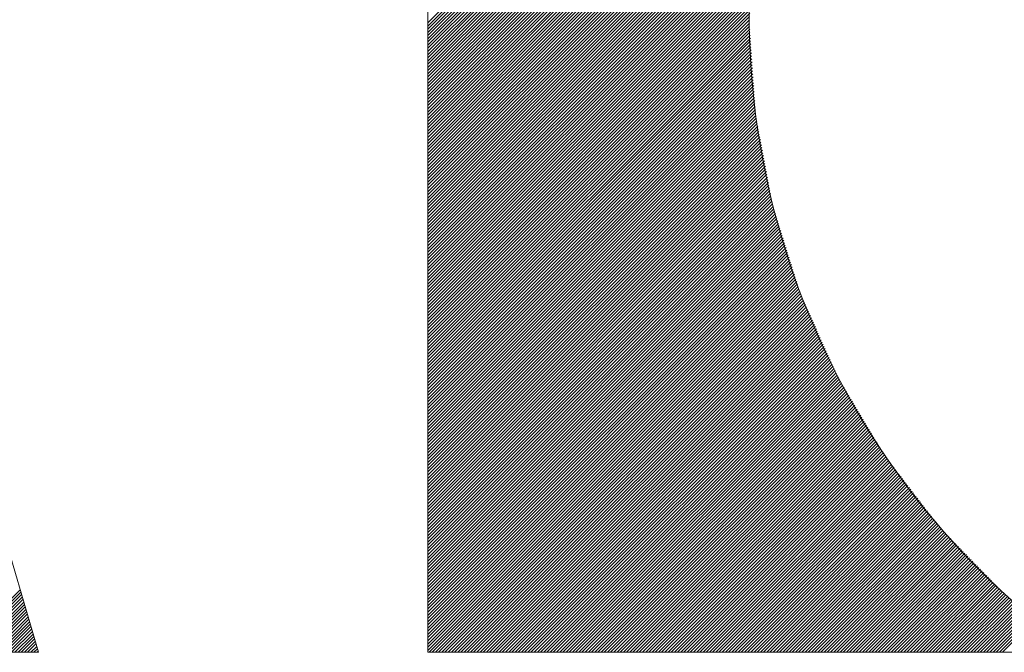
# Model space of a CAD drawing. Header units: inches. Extents: x 0.1 to 18.7, y 0.4 to 11.8.
# Tile 13 of 26: x 14.979 to 15.177, y 0.877 to 1.004. Entities that reach past the tile are written whole.
import ezdxf

# ---------------------------------------------------------------- set-up
doc = ezdxf.new("R2010")
doc.units = ezdxf.units.IN
doc.header["$LTSCALE"] = 1.111111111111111
doc.header["$MEASUREMENT"] = 0
doc.layers.add('FORMAT', color=5, linetype='Continuous', lineweight=25, true_color=0x0000ff)
doc.layers.add('Title (ANSI)', color=7, linetype='Continuous', lineweight=50)
doc.styles.add('Text Style107', font='arialbd.ttf')
doc.styles.add('Text Style109', font='arialbd.ttf')
doc.styles.add('Text Style47', font='ARIALN.TTF')
doc.styles.add('Text Style50', font='arial.ttf')
doc.styles.add('Text Style55', font='arial.ttf')
doc.styles.add('Text Style59', font='arial.ttf')

# ---------------------------------------------------------------- blocks, each defined once
blk = doc.blocks.new('Title Blocks ICD TITLE BLOCK MM CUSTOMER')
at = {"layer": 'FORMAT', "color": 7, "linetype": 'Continuous', "lineweight": 5}
for p, q in [((8.196195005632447, 7.47541950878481), (8.283638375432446, 7.562862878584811)), ((8.196195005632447, 7.474842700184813), (8.282047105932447, 7.56069480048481)), ((8.196195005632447, 7.474265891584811), (8.280455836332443, 7.558526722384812)), ((8.196195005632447, 7.473689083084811), (8.278864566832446, 7.556358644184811)), ((8.196195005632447, 7.473112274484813), (8.277273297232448, 7.554190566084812)), ((8.196195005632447, 7.472535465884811), (8.276484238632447, 7.552824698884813)), ((8.196195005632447, 7.471958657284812), (8.275728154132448, 7.551491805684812)), ((8.196195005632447, 7.47138184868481), (8.27497206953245, 7.550158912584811)), ((8.196195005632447, 7.470805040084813), (8.274215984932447, 7.548826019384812)), ((8.196195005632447, 7.470228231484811), (8.273459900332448, 7.547493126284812)), ((8.196195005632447, 7.469651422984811), (8.27270381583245, 7.546160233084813)), ((8.196195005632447, 7.469074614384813), (8.271947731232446, 7.544827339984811)), ((8.196195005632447, 7.468497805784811), (8.271191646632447, 7.543494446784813)), ((8.196195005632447, 7.467920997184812), (8.270435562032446, 7.542161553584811)), ((8.196195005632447, 7.46734418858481), (8.26967947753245, 7.540828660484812)), ((8.196195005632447, 7.539994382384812), (8.196195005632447, 7.361439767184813)), ((8.196195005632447, 7.466767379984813), (8.268958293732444, 7.539530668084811)), ((8.196195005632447, 7.466190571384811), (8.268538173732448, 7.538533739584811)), ((8.196195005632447, 7.465613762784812), (8.268118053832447, 7.537536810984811)), ((8.196195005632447, 7.465036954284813), (8.267697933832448, 7.536539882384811)), ((8.196195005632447, 7.464460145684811), (8.267277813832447, 7.53554295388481)), ((8.196195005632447, 7.463883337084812), (8.26685769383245, 7.534546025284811)), ((8.196195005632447, 7.46330652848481), (8.266437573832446, 7.533549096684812)), ((8.196195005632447, 7.462729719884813), (8.266017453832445, 7.53255216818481)), ((8.196195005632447, 7.462152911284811), (8.265597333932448, 7.531555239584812)), ((8.196195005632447, 7.461576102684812), (8.265177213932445, 7.530558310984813)), ((8.196195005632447, 7.460999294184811), (8.264757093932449, 7.529561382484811)), ((8.196195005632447, 7.460422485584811), (8.264336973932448, 7.528564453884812)), ((8.196195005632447, 7.45984567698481), (8.263916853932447, 7.527567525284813)), ((8.196195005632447, 7.45926886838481), (8.263496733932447, 7.526570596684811)), ((8.196195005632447, 7.45869205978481), (8.26307661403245, 7.525573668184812)), ((8.196195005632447, 7.458115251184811), (8.262656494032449, 7.52457673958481)), ((8.196195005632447, 7.457538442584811), (8.262370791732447, 7.523714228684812)), ((8.196195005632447, 7.456961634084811), (8.262135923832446, 7.52290255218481)), ((8.196195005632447, 7.456384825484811), (8.261901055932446, 7.522090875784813)), ((8.196195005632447, 7.455808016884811), (8.261666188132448, 7.521279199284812)), ((8.196195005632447, 7.455231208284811), (8.261431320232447, 7.520467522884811)), ((8.196195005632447, 7.454654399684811), (8.261196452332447, 7.519655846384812)), ((8.196195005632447, 7.454077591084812), (8.260961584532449, 7.518844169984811)), ((8.196195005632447, 7.453500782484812), (8.260726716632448, 7.518032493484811)), ((8.196195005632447, 7.452923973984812), (8.260491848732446, 7.517220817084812)), ((8.196195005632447, 7.452347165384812), (8.260256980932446, 7.516409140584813)), ((8.196195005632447, 7.451770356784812), (8.260022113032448, 7.515597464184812)), ((8.196195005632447, 7.451193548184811), (8.259787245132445, 7.514785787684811)), ((8.196195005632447, 7.450616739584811), (8.259552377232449, 7.513974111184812)), ((8.196195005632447, 7.450039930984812), (8.25931750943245, 7.513162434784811)), ((8.196195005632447, 7.449463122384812), (8.259082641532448, 7.512350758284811)), ((8.196195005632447, 7.448886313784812), (8.258847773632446, 7.511539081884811)), ((8.196195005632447, 7.448309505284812), (8.25861290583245, 7.510727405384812)), ((8.196195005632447, 7.447732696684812), (8.258378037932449, 7.509915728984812)), ((8.196195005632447, 7.447155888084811), (8.258143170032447, 7.509104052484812)), ((8.196195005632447, 7.446579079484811), (8.257912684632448, 7.50829675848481)), ((8.196195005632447, 7.446002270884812), (8.257797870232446, 7.507605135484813)), ((8.196195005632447, 7.445425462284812), (8.257683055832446, 7.50691351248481)), ((8.196195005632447, 7.444848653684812), (8.257568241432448, 7.506221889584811)), ((8.196195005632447, 7.444271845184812), (8.257453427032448, 7.505530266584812)), ((8.196195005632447, 7.443695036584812), (8.257338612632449, 7.504838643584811)), ((8.196195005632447, 7.443118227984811), (8.257223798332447, 7.504147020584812)), ((8.196195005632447, 7.442541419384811), (8.257108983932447, 7.503455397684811)), ((8.196195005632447, 7.441964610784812), (8.256994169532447, 7.502763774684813)), ((8.196195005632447, 7.441387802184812), (8.256879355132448, 7.502072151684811)), ((8.196195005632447, 7.440810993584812), (8.256764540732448, 7.501380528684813)), ((8.196195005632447, 7.440234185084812), (8.256649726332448, 7.50068890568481)), ((8.196195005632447, 7.439657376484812), (8.256534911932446, 7.499997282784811)), ((8.196195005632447, 7.439080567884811), (8.256420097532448, 7.499305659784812)), ((8.196195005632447, 7.438503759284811), (8.256305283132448, 7.498614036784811)), ((8.196195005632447, 7.437926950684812), (8.256190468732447, 7.497922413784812)), ((8.196195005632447, 7.437350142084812), (8.256075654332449, 7.497230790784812)), ((8.196195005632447, 7.436773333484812), (8.255960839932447, 7.496539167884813)), ((8.196195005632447, 7.436196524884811), (8.255846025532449, 7.495847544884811)), ((8.196195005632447, 7.435619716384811), (8.255731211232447, 7.495155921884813)), ((8.196195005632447, 7.435042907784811), (8.255616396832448, 7.49446429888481)), ((8.196195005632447, 7.43446609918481), (8.255501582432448, 7.493772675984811)), ((8.196195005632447, 7.433889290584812), (8.255386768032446, 7.493081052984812)), ((8.196195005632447, 7.43331248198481), (8.255271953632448, 7.492389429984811)), ((8.196195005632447, 7.432735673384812), (8.255183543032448, 7.491724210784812)), ((8.196195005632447, 7.432158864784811), (8.255154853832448, 7.49111871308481)), ((8.196195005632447, 7.431582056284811), (8.255126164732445, 7.490513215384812)), ((8.196195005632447, 7.431005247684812), (8.255097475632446, 7.489907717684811)), ((8.196195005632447, 7.430428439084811), (8.255068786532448, 7.489302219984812)), ((8.196195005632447, 7.429851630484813), (8.255040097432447, 7.488696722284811)), ((8.196195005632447, 7.42927482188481), (8.25501140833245, 7.48809122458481)), ((8.196195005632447, 7.428698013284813), (8.254982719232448, 7.487485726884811)), ((8.196195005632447, 7.428121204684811), (8.254954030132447, 7.48688022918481)), ((8.196195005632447, 7.427544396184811), (8.254925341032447, 7.486274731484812)), ((8.196195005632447, 7.426967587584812), (8.254896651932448, 7.485669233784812)), ((8.196195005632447, 7.426390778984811), (8.254867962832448, 7.485063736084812)), ((8.196195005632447, 7.425813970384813), (8.254839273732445, 7.484458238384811)), ((8.196195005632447, 7.42523716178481), (8.254810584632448, 7.483852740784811)), ((8.196195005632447, 7.424660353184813), (8.254781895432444, 7.483247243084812)), ((8.196195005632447, 7.424083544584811), (8.254753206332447, 7.482641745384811)), ((8.196195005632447, 7.423506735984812), (8.254724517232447, 7.48203624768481)), ((8.196195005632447, 7.422929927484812), (8.254695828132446, 7.481430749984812)), ((8.196195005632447, 7.422353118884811), (8.254667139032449, 7.480825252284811)), ((8.196195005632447, 7.421776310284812), (8.254638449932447, 7.480219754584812)), ((8.196195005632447, 7.42119950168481), (8.254609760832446, 7.479614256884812)), ((8.196195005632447, 7.420622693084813), (8.254581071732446, 7.479008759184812)), ((8.196195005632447, 7.420045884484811), (8.254552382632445, 7.478403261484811)), ((8.196195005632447, 7.419469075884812), (8.254523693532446, 7.47779776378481)), ((8.196195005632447, 7.418892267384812), (8.25449500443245, 7.477192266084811)), ((8.196195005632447, 7.418315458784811), (8.254466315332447, 7.476586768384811)), ((8.196195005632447, 7.417738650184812), (8.254437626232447, 7.475981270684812)), ((8.196195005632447, 7.41716184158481), (8.254408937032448, 7.475375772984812)), ((8.196195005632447, 7.416585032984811), (8.254437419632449, 7.474827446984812)), ((8.196195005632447, 7.416008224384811), (8.254475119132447, 7.474288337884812)), ((8.196195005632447, 7.415431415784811), (8.254512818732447, 7.473749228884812)), ((8.196195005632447, 7.414854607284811), (8.254550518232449, 7.473210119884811)), ((8.196195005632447, 7.414277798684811), (8.254588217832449, 7.472671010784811)), ((8.196195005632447, 7.41370099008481), (8.254625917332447, 7.472131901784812)), ((8.196195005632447, 7.413124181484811), (8.254663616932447, 7.471592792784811)), ((8.196195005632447, 7.412547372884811), (8.254701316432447, 7.471053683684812)), ((8.196195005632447, 7.411970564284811), (8.254739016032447, 7.470514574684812)), ((8.196195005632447, 7.411393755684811), (8.254776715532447, 7.469975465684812)), ((8.196195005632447, 7.410816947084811), (8.254814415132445, 7.469436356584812)), ((8.196195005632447, 7.410240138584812), (8.254852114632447, 7.468897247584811)), ((8.196195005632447, 7.409663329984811), (8.254889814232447, 7.468358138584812)), ((8.196195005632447, 7.409086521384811), (8.254927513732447, 7.467819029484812)), ((8.196195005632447, 7.408509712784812), (8.254965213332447, 7.467279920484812)), ((8.196195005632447, 7.407932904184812), (8.255002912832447, 7.466740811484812)), ((8.196195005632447, 7.407356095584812), (8.255040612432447, 7.466201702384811)), ((8.196195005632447, 7.406779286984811), (8.25507831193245, 7.465662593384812)), ((8.196195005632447, 7.406202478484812), (8.255116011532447, 7.465123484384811)), ((8.196195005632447, 7.405625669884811), (8.255153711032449, 7.464584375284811)), ((8.196195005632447, 7.405048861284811), (8.255191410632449, 7.464045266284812)), ((8.196195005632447, 7.404472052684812), (8.255229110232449, 7.463506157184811)), ((8.196195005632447, 7.403895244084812), (8.255266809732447, 7.462967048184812)), ((8.196195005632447, 7.403318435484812), (8.255304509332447, 7.462427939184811)), ((8.196195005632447, 7.402741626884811), (8.255342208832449, 7.461888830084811)), ((8.196195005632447, 7.402164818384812), (8.255379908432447, 7.461349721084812)), ((8.196195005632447, 7.401588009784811), (8.255417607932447, 7.460810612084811)), ((8.196195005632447, 7.401011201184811), (8.255455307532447, 7.460271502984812)), ((8.196195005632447, 7.400434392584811), (8.255493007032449, 7.459732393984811)), ((8.196195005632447, 7.399857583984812), (8.255530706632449, 7.459193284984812)), ((8.196195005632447, 7.399280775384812), (8.255572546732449, 7.458658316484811)), ((8.196195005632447, 7.398703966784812), (8.255664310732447, 7.458173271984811)), ((8.196195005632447, 7.398127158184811), (8.255756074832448, 7.457688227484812)), ((8.196195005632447, 7.397550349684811), (8.255847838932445, 7.457203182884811)), ((8.196195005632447, 7.396973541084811), (8.255939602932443, 7.456718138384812)), ((8.196195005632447, 7.396396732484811), (8.256031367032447, 7.456233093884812)), ((8.196195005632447, 7.395819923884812), (8.256123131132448, 7.455748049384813)), ((8.196195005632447, 7.395243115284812), (8.256214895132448, 7.455263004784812)), ((8.196195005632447, 7.394666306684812), (8.256306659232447, 7.454777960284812)), ((8.196195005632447, 7.394089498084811), (8.256398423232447, 7.454292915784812)), ((8.196195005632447, 7.393512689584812), (8.256490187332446, 7.453807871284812)), ((8.196195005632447, 7.392935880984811), (8.256581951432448, 7.453322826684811)), ((8.196195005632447, 7.392359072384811), (8.256673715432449, 7.452837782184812)), ((8.196195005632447, 7.391782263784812), (8.256765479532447, 7.452352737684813)), ((8.196195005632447, 7.39120545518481), (8.256857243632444, 7.45186769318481)), ((8.196195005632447, 7.390628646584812), (8.25694900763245, 7.451382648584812)), ((8.196195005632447, 7.390051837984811), (8.257040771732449, 7.450897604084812)), ((8.196195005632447, 7.389475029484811), (8.257132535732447, 7.450412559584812)), ((8.196195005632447, 7.388898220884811), (8.257224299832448, 7.449927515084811)), ((8.196195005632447, 7.38832141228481), (8.25731606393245, 7.449442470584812)), ((8.196195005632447, 7.387744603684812), (8.257407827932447, 7.448957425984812)), ((8.196195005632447, 7.387167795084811), (8.257499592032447, 7.448472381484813)), ((8.196195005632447, 7.386590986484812), (8.257591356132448, 7.447987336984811)), ((8.196195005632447, 7.386014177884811), (8.257683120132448, 7.447502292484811)), ((8.196195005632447, 7.385437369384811), (8.257774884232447, 7.447017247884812)), ((8.196195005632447, 7.384860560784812), (8.257866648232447, 7.446532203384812)), ((8.196195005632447, 7.38428375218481), (8.25795841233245, 7.446047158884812)), ((8.196195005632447, 7.383706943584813), (8.258050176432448, 7.445562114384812)), ((8.196195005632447, 7.383130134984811), (8.258141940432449, 7.445077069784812)), ((8.196195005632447, 7.382553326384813), (8.258233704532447, 7.444592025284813)), ((8.196195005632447, 7.381976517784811), (8.25832546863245, 7.444106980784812)), ((8.196195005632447, 7.381399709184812), (8.258417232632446, 7.443621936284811)), ((8.196195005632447, 7.380822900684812), (8.258508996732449, 7.443136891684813)), ((8.196195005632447, 7.38024609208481), (8.258600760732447, 7.44265184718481)), ((8.196195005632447, 7.379669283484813), (8.258709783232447, 7.442184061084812)), ((8.196195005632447, 7.379092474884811), (8.258847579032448, 7.441745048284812)), ((8.196195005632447, 7.378515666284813), (8.258985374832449, 7.44130603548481)), ((8.196195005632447, 7.377938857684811), (8.25912317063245, 7.440867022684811)), ((8.196195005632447, 7.377362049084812), (8.259260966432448, 7.440428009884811)), ((8.196195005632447, 7.376785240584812), (8.259398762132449, 7.43998899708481)), ((8.196195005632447, 7.37620843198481), (8.25953655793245, 7.439549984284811)), ((8.196195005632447, 7.375631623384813), (8.259674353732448, 7.439110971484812)), ((8.196195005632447, 7.37505481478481), (8.25981214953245, 7.438671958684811)), ((8.196195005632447, 7.374478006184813), (8.259949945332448, 7.438232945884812)), ((8.196195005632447, 7.373901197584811), (8.260087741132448, 7.437793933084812)), ((8.196195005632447, 7.373324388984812), (8.260225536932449, 7.437354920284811)), ((8.196195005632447, 7.372747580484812), (8.260363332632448, 7.436915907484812)), ((8.196195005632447, 7.37217077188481), (8.260501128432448, 7.436476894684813)), ((8.196195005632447, 7.37159396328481), (8.260638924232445, 7.436037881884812)), ((8.196195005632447, 7.37101715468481), (8.260776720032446, 7.43559886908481)), ((8.196195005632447, 7.370440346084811), (8.260914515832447, 7.435159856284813)), ((8.196195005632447, 7.369863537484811), (8.261052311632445, 7.434720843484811)), ((8.196195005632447, 7.369286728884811), (8.261190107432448, 7.43428183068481)), ((8.196195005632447, 7.36870992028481), (8.261327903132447, 7.433842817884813)), ((8.196195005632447, 7.368133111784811), (8.261465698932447, 7.433403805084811)), ((8.196195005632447, 7.367556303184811), (8.261603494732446, 7.432964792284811)), ((8.196195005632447, 7.366979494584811), (8.261741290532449, 7.43252577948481)), ((8.196195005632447, 7.366402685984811), (8.26187908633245, 7.432086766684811)), ((8.196195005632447, 7.365825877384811), (8.26201688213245, 7.431647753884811)), ((8.196195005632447, 7.365249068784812), (8.262154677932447, 7.431208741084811)), ((8.196195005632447, 7.364672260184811), (8.262292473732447, 7.430769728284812)), ((8.196195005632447, 7.364095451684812), (8.26243026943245, 7.430330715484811)), ((8.196195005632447, 7.363518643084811), (8.262568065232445, 7.429891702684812)), ((8.196195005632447, 7.362941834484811), (8.262705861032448, 7.429452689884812)), ((8.125715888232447, 7.361439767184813), (8.10637105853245, 7.427479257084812)), ((8.196195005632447, 7.362365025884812), (8.262843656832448, 7.429013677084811)), ((8.196195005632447, 7.361788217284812), (8.262981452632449, 7.428574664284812)), ((8.19642336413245, 7.361439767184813), (8.26311924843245, 7.428135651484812)), ((8.197000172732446, 7.361439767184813), (8.263257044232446, 7.42769663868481)), ((8.197576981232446, 7.361439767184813), (8.263394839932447, 7.427257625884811)), ((8.198153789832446, 7.361439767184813), (8.26353263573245, 7.426818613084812)), ((8.198730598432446, 7.361439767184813), (8.26367931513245, 7.426388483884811)), ((8.19930740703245, 7.361439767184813), (8.263857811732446, 7.42599017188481)), ((8.199884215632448, 7.361439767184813), (8.264036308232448, 7.425591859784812)), ((8.200461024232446, 7.361439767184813), (8.264214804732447, 7.425193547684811)), ((8.201037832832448, 7.361439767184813), (8.264393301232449, 7.424795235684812)), ((8.201614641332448, 7.361439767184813), (8.264571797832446, 7.424396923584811)), ((8.20219144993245, 7.361439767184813), (8.264750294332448, 7.42399861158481)), ((8.202768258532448, 7.361439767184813), (8.26492879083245, 7.42360029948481)), ((8.20334506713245, 7.361439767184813), (8.265107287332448, 7.423201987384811)), ((8.203921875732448, 7.361439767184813), (8.265285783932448, 7.422803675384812)), ((8.20449868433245, 7.361439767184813), (8.265464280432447, 7.422405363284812)), ((8.205075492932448, 7.361439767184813), (8.265642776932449, 7.422007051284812)), ((8.205652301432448, 7.361439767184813), (8.265821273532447, 7.421608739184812)), ((8.206229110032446, 7.361439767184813), (8.265999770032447, 7.421210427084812)), ((8.206805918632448, 7.361439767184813), (8.26617826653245, 7.42081211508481)), ((8.20738272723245, 7.361439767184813), (8.266356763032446, 7.420413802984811)), ((8.207959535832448, 7.361439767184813), (8.266535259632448, 7.420015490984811)), ((8.20853634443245, 7.361439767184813), (8.266713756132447, 7.419617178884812)), ((8.209113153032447, 7.361439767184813), (8.266892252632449, 7.419218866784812)), ((8.209689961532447, 7.361439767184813), (8.267070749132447, 7.418820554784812)), ((8.210266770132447, 7.361439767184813), (8.267249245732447, 7.418422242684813)), ((8.210843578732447, 7.361439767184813), (8.26742774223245, 7.418023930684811)), ((8.21142038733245, 7.361439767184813), (8.267606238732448, 7.417625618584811)), ((8.211997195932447, 7.361439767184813), (8.267784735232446, 7.417227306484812)), ((8.21257400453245, 7.361439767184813), (8.267963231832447, 7.416828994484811)), ((8.213150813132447, 7.361439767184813), (8.268141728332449, 7.416430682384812)), ((8.213727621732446, 7.361439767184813), (8.268320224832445, 7.416032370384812)), ((8.214304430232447, 7.361439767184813), (8.268498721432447, 7.415634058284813)), ((8.214881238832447, 7.361439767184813), (8.26867721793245, 7.415235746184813)), ((8.215458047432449, 7.361439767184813), (8.268855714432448, 7.414837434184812)), ((8.216034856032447, 7.361439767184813), (8.269034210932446, 7.414439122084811)), ((8.216611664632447, 7.361439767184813), (8.269212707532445, 7.414040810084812)), ((8.217188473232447, 7.361439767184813), (8.269391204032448, 7.413642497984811)), ((8.217765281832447, 7.361439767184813), (8.269569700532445, 7.413244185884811)), ((8.218342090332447, 7.361439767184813), (8.269748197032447, 7.412845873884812)), ((8.218918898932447, 7.361439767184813), (8.26992669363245, 7.412447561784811)), ((8.219495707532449, 7.361439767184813), (8.270105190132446, 7.412049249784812)), ((8.220072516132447, 7.361439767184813), (8.270283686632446, 7.411650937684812)), ((8.220649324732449, 7.361439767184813), (8.270465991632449, 7.411256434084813)), ((8.22122613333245, 7.361439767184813), (8.270681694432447, 7.41089532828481)), ((8.221802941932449, 7.361439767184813), (8.27089739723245, 7.410534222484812)), ((8.222379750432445, 7.361439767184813), (8.271113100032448, 7.410173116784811)), ((8.222956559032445, 7.361439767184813), (8.271328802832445, 7.409812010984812)), ((8.223533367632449, 7.361439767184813), (8.271544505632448, 7.409450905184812)), ((8.224110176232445, 7.361439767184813), (8.271760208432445, 7.409089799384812)), ((8.224686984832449, 7.361439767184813), (8.271975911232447, 7.408728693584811)), ((8.225263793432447, 7.361439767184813), (8.272191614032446, 7.408367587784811)), ((8.225840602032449, 7.361439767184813), (8.27240731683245, 7.408006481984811)), ((8.226417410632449, 7.361439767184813), (8.272623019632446, 7.407645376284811)), ((8.226994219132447, 7.361439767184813), (8.272838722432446, 7.407284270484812)), ((8.227571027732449, 7.361439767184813), (8.273054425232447, 7.406923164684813)), ((8.228147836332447, 7.361439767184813), (8.273270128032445, 7.40656205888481)), ((8.228724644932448, 7.361439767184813), (8.273485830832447, 7.406200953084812)), ((8.22930145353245, 7.361439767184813), (8.273701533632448, 7.405839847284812)), ((8.229878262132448, 7.361439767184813), (8.273917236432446, 7.405478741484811)), ((8.230455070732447, 7.361439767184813), (8.274132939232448, 7.405117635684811)), ((8.231031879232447, 7.361439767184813), (8.27434864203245, 7.404756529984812)), ((8.231608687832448, 7.361439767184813), (8.274564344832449, 7.404395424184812)), ((8.232185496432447, 7.361439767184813), (8.274780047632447, 7.404034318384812)), ((8.232762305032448, 7.361439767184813), (8.274995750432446, 7.403673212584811)), ((8.233339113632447, 7.361439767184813), (8.275211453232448, 7.403312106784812)), ((8.233915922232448, 7.361439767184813), (8.27542715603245, 7.40295100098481)), ((8.234492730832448, 7.361439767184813), (8.275642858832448, 7.40258989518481)), ((8.235069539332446, 7.361439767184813), (8.275858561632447, 7.402228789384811)), ((8.235646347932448, 7.361439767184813), (8.276074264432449, 7.401867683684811)), ((8.236223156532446, 7.361439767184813), (8.276289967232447, 7.401506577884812)), ((8.236799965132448, 7.361439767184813), (8.27650567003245, 7.401145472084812)), ((8.237376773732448, 7.361439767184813), (8.276721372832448, 7.400784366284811)), ((8.237953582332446, 7.361439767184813), (8.27693707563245, 7.400423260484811)), ((8.238530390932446, 7.361439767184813), (8.277152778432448, 7.40006215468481)), ((8.239107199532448, 7.361439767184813), (8.277368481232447, 7.399701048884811)), ((8.239684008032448, 7.361439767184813), (8.277584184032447, 7.399339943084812)), ((8.240260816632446, 7.361439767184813), (8.277799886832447, 7.398978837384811)), ((8.240837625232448, 7.361439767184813), (8.278015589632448, 7.398617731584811)), ((8.241414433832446, 7.361439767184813), (8.278231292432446, 7.39825662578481)), ((8.241991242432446, 7.361439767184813), (8.278446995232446, 7.397895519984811)), ((8.242568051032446, 7.361439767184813), (8.278662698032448, 7.397534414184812)), ((8.243144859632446, 7.361439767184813), (8.278878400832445, 7.397173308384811)), ((8.243721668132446, 7.361439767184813), (8.279113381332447, 7.396831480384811)), ((8.244298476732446, 7.361439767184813), (8.279364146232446, 7.396505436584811)), ((8.244875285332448, 7.361439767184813), (8.279614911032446, 7.39617939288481)), ((8.24545209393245, 7.361439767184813), (8.279865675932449, 7.395853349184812)), ((8.246028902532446, 7.361439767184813), (8.280116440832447, 7.395527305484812)), ((8.246605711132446, 7.361439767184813), (8.280367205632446, 7.395201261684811)), ((8.247182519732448, 7.361439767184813), (8.280617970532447, 7.394875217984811)), ((8.247759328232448, 7.361439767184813), (8.280868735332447, 7.394549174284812)), ((8.24833613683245, 7.361439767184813), (8.28111950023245, 7.394223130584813)), ((8.248912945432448, 7.361439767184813), (8.281370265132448, 7.393897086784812)), ((8.249489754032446, 7.361439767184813), (8.281621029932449, 7.393571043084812)), ((8.250066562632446, 7.361439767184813), (8.281871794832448, 7.393244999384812)), ((8.25064337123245, 7.361439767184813), (8.282122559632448, 7.392918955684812)), ((8.251220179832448, 7.361439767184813), (8.282373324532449, 7.392592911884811)), ((8.25179698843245, 7.361439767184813), (8.282624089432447, 7.392266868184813)), ((8.25237379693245, 7.361439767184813), (8.282874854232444, 7.391940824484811)), ((8.252950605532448, 7.361439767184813), (8.283125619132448, 7.391614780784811)), ((8.25352741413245, 7.361439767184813), (8.283376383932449, 7.391288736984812)), ((8.254104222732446, 7.361439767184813), (8.283627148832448, 7.39096269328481)), ((8.254681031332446, 7.361439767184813), (8.283877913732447, 7.390636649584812)), ((8.255257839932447, 7.361439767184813), (8.284128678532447, 7.390310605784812)), ((8.25583464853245, 7.361439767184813), (8.28437944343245, 7.389984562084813)), ((8.25641145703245, 7.361439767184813), (8.284630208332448, 7.389658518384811)), ((8.256988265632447, 7.361439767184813), (8.284880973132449, 7.38933247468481)), ((8.257565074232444, 7.361439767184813), (8.285131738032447, 7.389006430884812)), ((8.258141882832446, 7.361439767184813), (8.285382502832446, 7.388680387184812)), ((8.258718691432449, 7.361439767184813), (8.285633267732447, 7.388354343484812)), ((8.259295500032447, 7.361439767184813), (8.285884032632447, 7.38802829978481)), ((8.259872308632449, 7.361439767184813), (8.286134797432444, 7.387702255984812)), ((8.260449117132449, 7.361439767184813), (8.286385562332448, 7.387376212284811)), ((8.261025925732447, 7.361439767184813), (8.286636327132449, 7.387050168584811)), ((8.261602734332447, 7.361439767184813), (8.286887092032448, 7.386724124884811)), ((8.262179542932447, 7.361439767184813), (8.287137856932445, 7.386398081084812)), ((8.262756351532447, 7.361439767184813), (8.287388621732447, 7.386072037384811)), ((8.263333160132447, 7.361439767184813), (8.28763938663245, 7.38574599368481)), ((8.263909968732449, 7.361439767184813), (8.28789015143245, 7.385419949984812)), ((8.264486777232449, 7.361439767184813), (8.288140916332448, 7.38509390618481)), ((8.265063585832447, 7.361439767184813), (8.288391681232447, 7.384767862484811)), ((8.265640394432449, 7.361439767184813), (8.288642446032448, 7.384441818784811)), ((8.266217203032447, 7.361439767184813), (8.28889321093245, 7.384115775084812)), ((8.266794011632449, 7.361439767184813), (8.289147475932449, 7.383793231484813)), ((8.267370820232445, 7.361439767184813), (8.289432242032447, 7.383501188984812)), ((8.267947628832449, 7.361439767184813), (8.289717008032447, 7.383209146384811)), ((8.268524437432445, 7.361439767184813), (8.290001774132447, 7.382917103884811)), ((8.269101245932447, 7.361439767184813), (8.290286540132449, 7.382625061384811)), ((8.269678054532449, 7.361439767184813), (8.290571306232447, 7.382333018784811)), ((8.27025486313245, 7.361439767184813), (8.290856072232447, 7.382040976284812)), ((8.270831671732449, 7.361439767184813), (8.291140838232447, 7.381748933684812)), ((8.271408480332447, 7.361439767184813), (8.291425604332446, 7.381456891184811)), ((8.271985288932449, 7.361439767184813), (8.291710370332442, 7.381164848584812)), ((8.272562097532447, 7.361439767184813), (8.291995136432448, 7.380872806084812)), ((8.273138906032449, 7.361439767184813), (8.292279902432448, 7.380580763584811)), ((8.273715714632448, 7.361439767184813), (8.292564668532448, 7.380288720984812)), ((8.274292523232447, 7.361439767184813), (8.29284943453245, 7.379996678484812)), ((8.274869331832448, 7.361439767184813), (8.29313420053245, 7.379704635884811)), ((8.275446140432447, 7.361439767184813), (8.293418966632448, 7.37941259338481)), ((8.276022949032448, 7.361439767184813), (8.293703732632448, 7.379120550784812)), ((8.276599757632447, 7.361439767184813), (8.293988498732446, 7.378828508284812)), ((8.277176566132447, 7.361439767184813), (8.294273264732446, 7.37853646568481)), ((8.277753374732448, 7.361439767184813), (8.294558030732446, 7.378244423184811)), ((8.27833018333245, 7.361439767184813), (8.294842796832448, 7.37795238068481)), ((8.278906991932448, 7.361439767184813), (8.295127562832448, 7.377660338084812)), ((8.279483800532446, 7.361439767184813), (8.295412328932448, 7.377368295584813)), ((8.280060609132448, 7.361439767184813), (8.295697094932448, 7.377076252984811)), ((8.280637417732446, 7.361439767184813), (8.295981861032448, 7.37678421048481)), ((8.281214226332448, 7.361439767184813), (8.296266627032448, 7.376492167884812)), ((8.281791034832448, 7.361439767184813), (8.296551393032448, 7.376200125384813)), ((8.282367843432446, 7.361439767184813), (8.296836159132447, 7.375908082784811)), ((8.282944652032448, 7.361439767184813), (8.297120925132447, 7.37561604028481)), ((8.28352146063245, 7.361439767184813), (8.297405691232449, 7.375323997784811)), ((8.284098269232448, 7.361439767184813), (8.297690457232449, 7.375031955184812)), ((8.284675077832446, 7.361439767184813), (8.29797522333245, 7.374739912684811)), ((8.285251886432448, 7.361439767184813), (8.298259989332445, 7.374447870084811)), ((8.285828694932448, 7.361439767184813), (8.298544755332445, 7.374155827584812)), ((8.11105569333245, 7.361439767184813), (8.122394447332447, 7.372778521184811)), ((8.111632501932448, 7.361439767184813), (8.122525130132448, 7.372332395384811)), ((8.28640550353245, 7.361439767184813), (8.298829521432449, 7.373863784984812)), ((8.286982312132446, 7.361439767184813), (8.299114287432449, 7.373571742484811)), ((8.28755912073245, 7.361439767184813), (8.299399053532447, 7.373279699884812)), ((8.288135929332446, 7.361439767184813), (8.299683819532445, 7.372987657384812)), ((8.288712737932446, 7.361439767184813), (8.299968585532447, 7.372695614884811)), ((8.289289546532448, 7.361439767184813), (8.300253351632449, 7.37240357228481)), ((8.11220931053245, 7.361439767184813), (8.122655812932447, 7.371886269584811)), ((8.11278611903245, 7.361439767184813), (8.122786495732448, 7.371440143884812)), ((8.113362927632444, 7.361439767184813), (8.122917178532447, 7.370994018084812)), ((8.113939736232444, 7.361439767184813), (8.123047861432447, 7.370547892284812)), ((8.289866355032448, 7.361439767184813), (8.300538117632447, 7.37211152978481)), ((8.290443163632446, 7.361439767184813), (8.300833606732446, 7.371830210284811)), ((8.291019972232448, 7.361439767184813), (8.301152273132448, 7.371572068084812)), ((8.29159678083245, 7.361439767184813), (8.30147093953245, 7.371313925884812)), ((8.292173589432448, 7.361439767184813), (8.301789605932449, 7.371055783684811)), ((8.292750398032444, 7.361439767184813), (8.302108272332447, 7.370797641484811)), ((8.293327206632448, 7.361439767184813), (8.302426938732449, 7.370539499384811)), ((8.114516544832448, 7.361439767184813), (8.123178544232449, 7.370101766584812)), ((8.11509335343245, 7.361439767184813), (8.12330922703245, 7.369655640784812)), ((8.115670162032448, 7.361439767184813), (8.123439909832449, 7.369209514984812)), ((8.11624697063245, 7.361439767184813), (8.123570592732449, 7.368763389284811)), ((8.29390401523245, 7.361439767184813), (8.302745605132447, 7.370281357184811)), ((8.29448082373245, 7.361439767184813), (8.303064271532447, 7.370023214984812)), ((8.295057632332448, 7.361439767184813), (8.303382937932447, 7.369765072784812)), ((8.29563444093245, 7.361439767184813), (8.303701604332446, 7.369506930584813)), ((8.296211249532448, 7.361439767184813), (8.304020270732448, 7.369248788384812)), ((8.296788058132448, 7.361439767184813), (8.304338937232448, 7.368990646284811)), ((8.297364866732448, 7.361439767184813), (8.30465760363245, 7.368732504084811)), ((8.116823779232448, 7.361439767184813), (8.123701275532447, 7.368317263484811)), ((8.117400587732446, 7.361439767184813), (8.123831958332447, 7.367871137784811)), ((8.11797739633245, 7.361439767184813), (8.123962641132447, 7.367425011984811)), ((8.118554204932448, 7.361439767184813), (8.124093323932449, 7.36697888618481)), ((8.297941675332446, 7.361439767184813), (8.304976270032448, 7.368474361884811)), ((8.298518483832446, 7.361439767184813), (8.305294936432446, 7.368216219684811)), ((8.299095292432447, 7.361439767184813), (8.305613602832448, 7.367958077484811)), ((8.29967210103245, 7.361439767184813), (8.305932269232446, 7.367699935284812)), ((8.300248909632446, 7.361439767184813), (8.306250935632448, 7.367441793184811)), ((8.11913101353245, 7.361439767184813), (8.12422400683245, 7.366532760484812)), ((8.119707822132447, 7.361439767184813), (8.124354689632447, 7.366086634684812)), ((8.12028463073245, 7.361439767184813), (8.12448537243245, 7.365640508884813)), ((8.120861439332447, 7.361439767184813), (8.124616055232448, 7.36519438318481)), ((8.121438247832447, 7.361439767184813), (8.124746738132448, 7.36474825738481)), ((8.122015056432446, 7.361439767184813), (8.12487742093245, 7.36430213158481)), ((8.122591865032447, 7.361439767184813), (8.125008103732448, 7.363856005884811)), ((8.123168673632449, 7.361439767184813), (8.125138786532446, 7.363409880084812)), ((8.123745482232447, 7.361439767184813), (8.12526946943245, 7.362963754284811)), ((8.124322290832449, 7.361439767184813), (8.125400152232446, 7.362517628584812)), ((8.124899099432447, 7.361439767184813), (8.12553083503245, 7.362071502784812)), ((8.125475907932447, 7.361439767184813), (8.125661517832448, 7.361625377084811)), ((8.004770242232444, 7.361439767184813), (8.125715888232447, 7.361439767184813)), ((8.196195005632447, 7.361439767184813), (8.313660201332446, 7.361439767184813))]:
    blk.add_line(p, q, dxfattribs=at)
blk.add_arc((8.396476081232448, 7.476887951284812), 0.1420800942, 106.8023695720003, 234.3465210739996, dxfattribs=at)
at = {"layer": 'Title (ANSI)'}
for tag, p, height, style in [('<TITLE_1>_001', (3.608764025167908, 8.33745877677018), 0.0899999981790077, 'Text Style50'), ('DESIGNER_001', (8.779126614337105, 8.329355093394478), 0.0899999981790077, 'Text Style50'), ('<DRAWN_DATE>_001', (10.56064244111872, 8.329355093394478), 0.0899999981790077, 'Text Style50'), ('<PART_NUMBER>_001', (8.948259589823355, 7.914719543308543), 0.2400000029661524, 'Text Style109'), ('Sheet_Size_001', (7.365077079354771, 7.905523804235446), 0.1299999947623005, 'Text Style55'), ('<REVISION_NUMBER>_001', (10.7717179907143, 7.852780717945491), 0.1799999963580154, 'Text Style107'), ('Number_of_sheets_001', (11.09696696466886, 7.261895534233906), 0.0799999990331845, 'Text Style59'), ('Sheet_Number_001', (10.80006696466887, 7.261895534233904), 0.0799999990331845, 'Text Style59'), ('COPYRIGHT_YEAR_001', (4.622899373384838, 7.270653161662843), 0.0699999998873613, 'Text Style47'), ('<SCALE>_001', (9.825438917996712, 7.250298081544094), 0.0799999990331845, 'Text Style59')]:
    blk.add_attdef(tag, p, '', height=height, dxfattribs=dict(at, style=style))

msp = doc.modelspace()

# ---------------------------------------------------------------- block references
at = {"xscale": 1.111111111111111, "yscale": 1.111111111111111, "zscale": 1.111111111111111}
msp.add_blockref('Title Blocks ICD TITLE BLOCK MM CUSTOMER', (5.95403321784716, -7.302286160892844), dxfattribs=at)

doc.saveas('drawing.dxf')
